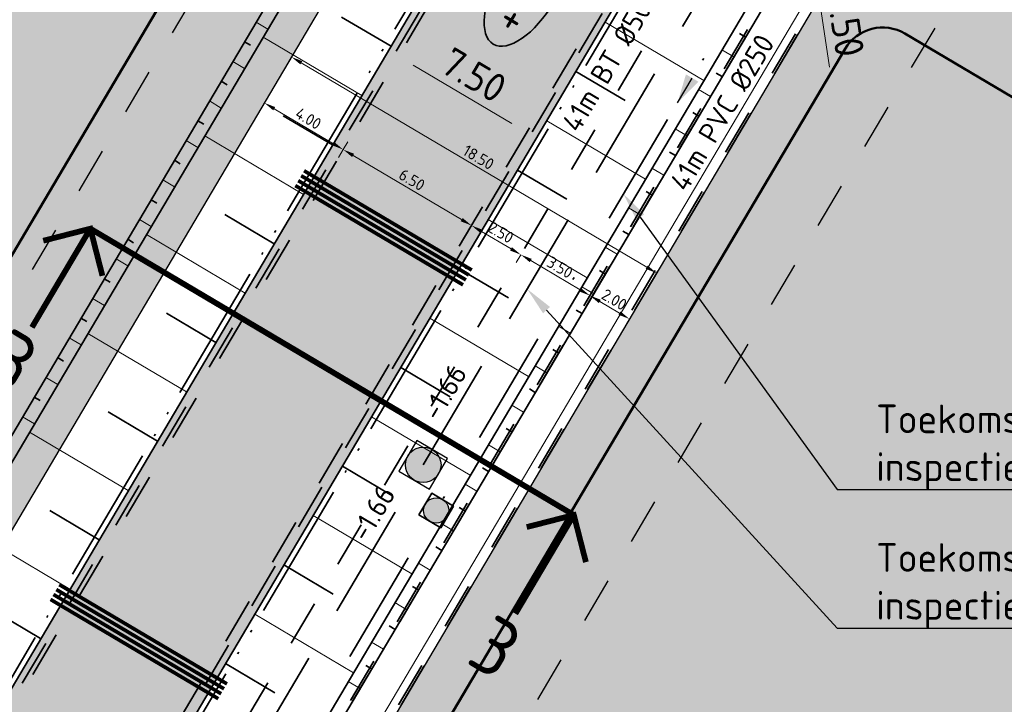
# Model space of a CAD drawing. Header units: metres. Extents: x 90704 to 91821, y 464826 to 465227.
# Tile 5 of 27: x 90816 to 90859, y 464912 to 464941. Entities that reach past the tile are written whole.
import ezdxf
from ezdxf import colors
from ezdxf.entities.mleader import LeaderData, LeaderLine
from ezdxf.enums import TextEntityAlignment as Align
from ezdxf.math import Vec2, Vec3

# ---------------------------------------------------------------- set-up
doc = ezdxf.new("R2010")
doc.units = ezdxf.units.M
for name, pattern in [('NLCS-HIDDEN', [4, 2, -2]), ('RI-DRAIN_PP80', [9, 6, -1, 0, -1, 0, -1]), ('RI-HWA', [7.4, 5, -2.4]), ('RI-VWA', [11, 5, -3, 0, -3]), ('XX-CENTER', [8, 5, -1, 1, -1]), ('XX-HIDDEN', [4, 2, -2])]:
    doc.linetypes.add(name, pattern=pattern)
for name, color, linetype, lineweight in [('B-WE-GW-BERM-G', 251, 'Continuous', 18), ('N-WE-GW-BERM-G', 90, 'Continuous', 35), ('N-WE-GW-TALUDARCERING-S', 90, 'Continuous', 25), ('N-WE-GW-TALUDARCERING_KORT-G', 90, 'Continuous', 35), ('N-WE-GW-TALUDARCERING_LANG-G', 90, 'Continuous', 18), ('N-WE-KG-WERKGRENS-G', 10, 'XX-WERKGRENS_CIRCEL', 50), ('N-WE-OG-TERREIN_UITGEEFBAAR-A', 7, 'Continuous', 25), ('N-WE-OG-TERREIN_UITGEEFBAAR-G', 7, 'Continuous', 25), ('N-WE-RI-HWA_RIOOLPUT_INSPECTIEPUT-S', 150, 'Continuous', 25), ('N-WE-RI-HWA_STROOMRICHTING-S', 150, 'Continuous', 25), ('N-WE-RI-HWA_TRANSPORTLEIDING-G', 150, 'RI-HWA', 35), ('N-WE-RI-VWA_RIOOLPUT_INSPECTIEPUT-S', 20, 'Continuous', 25), ('N-WE-RI-VWA_STROOMRICHTING-S', 20, 'Continuous', 25), ('N-WE-RI-VWA_TRANSPORTLEIDING-G', 20, 'RI-VWA', 35), ('N-WE-VH-HOOGTELABEL-S', 7, 'Continuous', 25), ('N-WE-VH-M-500', 7, 'Continuous', 18), ('N-WE-VH-VERHARDING_FUNDERING-G', 7, 'Continuous', 35), ('N-WE-VH-VERHARDING_FUNDERING_GRANULAAT-A', 252, 'Continuous', 18), ('N-WE-VW-VERKANTING-S', 80, 'Continuous', 18), ('T-WE-RI-T25', 7, 'Continuous', 25), ('X-XX-AL-VERWIJZING_DOORSNEDE-S', 7, 'Continuous', 25)]:
    doc.layers.add(name, color=color, linetype=linetype, lineweight=lineweight)
for name, color, linetype, lineweight, true_color in [('N-WE-KL-ET_LS_OV_MANTELBUIS-G', 190, 'Continuous', 35, 0x7f00ff), ('N-WE-RI-DRAINAGE_DRAIN_PP_80-G', 7, 'RI-DRAIN_PP80', 35, 0xff9124), ('N-WE-VH-M-200', 7, 'Continuous', 18, 0x7dbf7d), ('N-WE-VH-VERHARDING-G', 7, 'XX-HIDDEN', 35, 0x7dbf7d)]:
    doc.layers.add(name, color=color, linetype=linetype, lineweight=lineweight, true_color=true_color)
doc.styles.add('NLCS-ISO', font='NLCS-ISO.ttf')
doc.styles.add('NLCS-ISO-M200-T25', font='NLCS-ISO.ttf', dxfattribs={"height": 0.5})
doc.styles.add('NLCS-ISO-M500-T25', font='NLCS-ISO.ttf', dxfattribs={"height": 1.25})
doc.linetypes.add('XX-WERKGRENS_CIRCEL', pattern='A,10,-2.5,[69,NLCS.SHX,S=1,R=0,X=0,Y=0],-2.5', length=15)
doc.dimstyles.new('NLCS-M200-T25-PIJL_L2_H1', dxfattribs={"dimscale": 0.2, "dimtxt": 2.5, "dimasz": 2.5, "dimexe": 2, "dimexo": 2, "dimgap": 0.7, "dimtad": 1, "dimzin": 0, "dimdsep": 46, "dimtxsty": 'NLCS-ISO-M200-T25', "dimcen": 0, "dimdle": 2, "dimclrd": 256, "dimclre": 256, "dimclrt": 256, "dimadec": 1, "dimazin": 0, "dimtfac": 1, "dimtdec": 3, "dimtofl": 0, "dimtmove": 0, "dimatfit": 3, "dimfxl": 2, "dimfxlon": 1, "dimtfillclr": 256, "dimtolj": 1, "dimtzin": 0, "dimlwd": -1, "dimlwe": -1, "dimarcsym": 0})
doc.dimstyles.new('NLCS-M500-T25-PIJL_L2_H1', dxfattribs={"dimscale": 0.5, "dimtxt": 2.5, "dimasz": 2.5, "dimexe": 2, "dimexo": 2, "dimgap": 0.7, "dimtad": 1, "dimzin": 0, "dimdsep": 46, "dimtxsty": 'NLCS-ISO-M500-T25', "dimcen": 0, "dimdle": 2, "dimclrd": 256, "dimclre": 256, "dimclrt": 256, "dimadec": 1, "dimazin": 0, "dimtfac": 1, "dimtdec": 3, "dimtofl": 0, "dimtmove": 0, "dimatfit": 3, "dimfxl": 2, "dimfxlon": 1, "dimtfillclr": 256, "dimtolj": 1, "dimtzin": 0, "dimlwd": -1, "dimlwe": -1, "dimarcsym": 0})

# ---------------------------------------------------------------- blocks, each defined once
blk = doc.blocks.new('*D42')
at = {"layer": 'Defpoints', "color": 0, "transparency": 16777216}
for p in [(90830.194, 464935.692), (90835.789, 464932.382), (90835.789, 464932.382)]:
    blk.add_point(p, dxfattribs=at)
at = {"layer": 'N-WE-VH-M-200', "transparency": 16777216}
for p, q in [((90830.194, 464935.692), (90830.398, 464936.036)), ((90830.625, 464935.438), (90835.358, 464932.637)), ((90835.789, 464932.382), (90835.992, 464932.726))]:
    blk.add_line(p, q, dxfattribs=at)
for points in [[(90830.667, 464935.509), (90830.582, 464935.366), (90830.194, 464935.692)], [(90835.401, 464932.708), (90835.316, 464932.565), (90835.789, 464932.382)]]:
    blk.add_solid(points, dxfattribs=at)
at = {"layer": 'N-WE-VH-M-200', "transparency": 16777216, "insert": (90833.19, 464934.373), "char_height": 0.5, "attachment_point": 5, "rotation": 329.3872, "style": 'NLCS-ISO-M200-T25'}
blk.add_mtext('\\A1;6.50', dxfattribs=at)
blk = doc.blocks.new('*D43')
at = {"layer": 'Defpoints', "color": 0, "transparency": 16777216}
for p in [(90835.789, 464932.382), (90837.94, 464931.109), (90837.94, 464931.109)]:
    blk.add_point(p, dxfattribs=at)
at = {"layer": 'N-WE-VH-M-200', "transparency": 16777216}
for p, q in [((90835.789, 464932.382), (90835.585, 464932.038)), ((90836.219, 464932.127), (90837.51, 464931.364)), ((90837.94, 464931.109), (90837.736, 464930.765))]:
    blk.add_line(p, q, dxfattribs=at)
for points in [[(90836.261, 464932.199), (90836.176, 464932.056), (90835.789, 464932.382)], [(90837.552, 464931.435), (90837.467, 464931.292), (90837.94, 464931.109)]]:
    blk.add_solid(points, dxfattribs=at)
at = {"layer": 'N-WE-VH-M-200', "transparency": 16777216, "insert": (90837.063, 464932.081), "char_height": 0.5, "attachment_point": 5, "rotation": 329.3873, "style": 'NLCS-ISO-M200-T25'}
blk.add_mtext('\\A1;2.50', dxfattribs=at)
blk = doc.blocks.new('*D44')
at = {"layer": 'Defpoints', "color": 0, "transparency": 16777216}
for p in [(90837.94, 464931.109), (90840.952, 464929.327), (90840.952, 464929.327)]:
    blk.add_point(p, dxfattribs=at)
at = {"layer": 'N-WE-VH-M-200', "transparency": 16777216}
for p, q in [((90837.94, 464931.109), (90837.736, 464930.765)), ((90838.37, 464930.854), (90840.522, 464929.581)), ((90840.952, 464929.327), (90840.749, 464928.982))]:
    blk.add_line(p, q, dxfattribs=at)
for points in [[(90838.413, 464930.926), (90838.328, 464930.783), (90837.94, 464931.109)], [(90840.564, 464929.653), (90840.48, 464929.51), (90840.952, 464929.327)]]:
    blk.add_solid(points, dxfattribs=at)
at = {"layer": 'N-WE-VH-M-200', "transparency": 16777216, "insert": (90839.645, 464930.554), "char_height": 0.5, "attachment_point": 5, "rotation": 329.3872, "style": 'NLCS-ISO-M200-T25'}
blk.add_mtext('\\A1;3.50', dxfattribs=at)
blk = doc.blocks.new('*D45')
at = {"layer": 'Defpoints', "color": 0, "transparency": 16777216}
for p in [(90840.952, 464929.327), (90842.674, 464928.308), (90842.674, 464928.308)]:
    blk.add_point(p, dxfattribs=at)
at = {"layer": 'N-WE-VH-M-200', "transparency": 16777216}
for p, q in [((90840.952, 464929.327), (90840.749, 464928.982)), ((90841.383, 464929.072), (90842.243, 464928.563)), ((90842.674, 464928.308), (90842.47, 464927.964))]:
    blk.add_line(p, q, dxfattribs=at)
for points in [[(90841.425, 464929.144), (90841.34, 464929), (90840.952, 464929.327)], [(90842.286, 464928.635), (90842.201, 464928.491), (90842.674, 464928.308)]]:
    blk.add_solid(points, dxfattribs=at)
at = {"layer": 'N-WE-VH-M-200', "transparency": 16777216, "insert": (90842.012, 464929.153), "char_height": 0.5, "attachment_point": 5, "rotation": 329.3872, "style": 'NLCS-ISO-M200-T25'}
blk.add_mtext('\\A1;2.00', dxfattribs=at)
blk = doc.blocks.new('*D46')
at = {"layer": 'Defpoints', "color": 0, "transparency": 16777216}
for p in [(90827.944, 464939.744), (90843.858, 464930.309), (90843.866, 464930.323)]:
    blk.add_point(p, dxfattribs=at)
at = {"layer": 'N-WE-VH-M-200', "transparency": 16777216}
for p, q in [((90827.936, 464939.73), (90827.732, 464939.386)), ((90828.366, 464939.476), (90843.427, 464930.564)), ((90843.858, 464930.309), (90843.654, 464929.965))]:
    blk.add_line(p, q, dxfattribs=at)
for points in [[(90828.409, 464939.547), (90828.324, 464939.404), (90827.936, 464939.73)], [(90843.47, 464930.636), (90843.385, 464930.492), (90843.858, 464930.309)]]:
    blk.add_solid(points, dxfattribs=at)
at = {"layer": 'N-WE-VH-M-200', "transparency": 16777216, "insert": (90836.095, 464935.355), "char_height": 0.5, "attachment_point": 5, "rotation": 329.3872, "style": 'NLCS-ISO-M200-T25'}
blk.add_mtext('\\A1;18.50', dxfattribs=at)
blk = doc.blocks.new('*D50')
at = {"layer": 'Defpoints', "color": 0, "transparency": 16777216}
for p in [(90826.755, 464937.727), (90830.194, 464935.692), (90830.194, 464935.692)]:
    blk.add_point(p, dxfattribs=at)
at = {"layer": 'N-WE-VH-M-200', "transparency": 16777216}
for p, q in [((90826.755, 464937.727), (90826.552, 464937.383)), ((90827.186, 464937.472), (90829.764, 464935.947)), ((90830.194, 464935.692), (90829.991, 464935.348))]:
    blk.add_line(p, q, dxfattribs=at)
for points in [[(90827.228, 464937.544), (90827.143, 464937.401), (90826.755, 464937.727)], [(90829.807, 464936.018), (90829.722, 464935.875), (90830.194, 464935.692)]]:
    blk.add_solid(points, dxfattribs=at)
at = {"layer": 'N-WE-VH-M-200', "transparency": 16777216, "insert": (90828.674, 464937.045), "char_height": 0.5, "attachment_point": 5, "rotation": 329.3876, "style": 'NLCS-ISO-M200-T25'}
blk.add_mtext('\\A1;4.00', dxfattribs=at)
blk = doc.blocks.new('N-SRI-PUT_VWA-SO')
h = blk.add_hatch(color=256)
edge = h.paths.add_edge_path()
edge.add_arc((0, 0), 2, 0, 360)
at = {"flags": 128}
blk.add_lwpolyline([(-2, 2), (2, 2), (2, -2), (-2, -2)], close=True, dxfattribs=at)
at = {"lineweight": -3, "flags": 128}
blk.add_lwpolyline([(2, -2), (2, 2), (-2, 2), (-2, -2)], close=True, dxfattribs=at)
at = {"lineweight": -3}
blk.add_circle((0, 0), 2, dxfattribs=at)
blk = doc.blocks.new('*D51')
at = {"layer": 'Defpoints', "color": 0, "transparency": 16777216}
for p in [(90847.541, 464947.203), (90851.882, 464936.016)]:
    blk.add_point(p, dxfattribs=at)
at = {"layer": 'N-WE-VH-M-200', "transparency": 16777216}
blk.add_line((90849.091, 464943.207), (90847.721, 464946.737), dxfattribs=at)
blk.add_solid([(90847.799, 464946.767), (90847.644, 464946.707), (90847.541, 464947.203)], dxfattribs=at)
at = {"layer": 'N-WE-VH-M-200', "transparency": 16777216, "insert": (90849.024, 464944.457), "char_height": 0.5, "attachment_point": 5, "rotation": 291.2101, "style": 'NLCS-ISO-M200-T25'}
blk.add_mtext('\\A1;R=12.00', dxfattribs=at)
blk = doc.blocks.new('*U64')
for points in [[(0, 0.6), (0, 0), (-3.755, 0)], [(0, 0.6), (0, 0), (3.745, 0)]]:
    blk.add_solid(points)
blk = doc.blocks.new('*D73')
at = {"layer": 'Defpoints', "color": 0, "transparency": 16777216}
for p in [(90832.169, 464940.011), (90832.169, 464940.011), (90838.624, 464936.192)]:
    blk.add_point(p, dxfattribs=at)
at = {"layer": 'N-WE-VH-M-500', "transparency": 16777216}
for p, q in [((90832.169, 464940.011), (90832.678, 464940.871)), ((90837.548, 464936.828), (90833.245, 464939.374)), ((90838.624, 464936.192), (90839.133, 464937.052))]:
    blk.add_line(p, q, dxfattribs=at)
for points in [[(90833.351, 464939.554), (90833.139, 464939.195), (90832.169, 464940.011)], [(90837.654, 464937.007), (90837.442, 464936.649), (90838.624, 464936.192)]]:
    blk.add_solid(points, dxfattribs=at)
at = {"layer": 'N-WE-VH-M-500', "transparency": 16777216, "insert": (90835.893, 464938.94), "char_height": 1.25, "attachment_point": 5, "rotation": 329.3872, "style": 'NLCS-ISO-M500-T25'}
blk.add_mtext('\\A1;7.50', dxfattribs=at)
blk = doc.blocks.new('*U90')
at = {"color": 0}
blk.add_line((-0.642, -1.084), (0.642, 1.084), dxfattribs=at)
blk.add_solid([(-0.642, -1.084), (1.184, 0.764), (0.099, 1.405)], dxfattribs=at)
at = {"color": 0, "style": 'NLCS-ISO'}
for tag, p in [('BOB_RECHTS', (18.565, 28.179)), ('RIOOLINFO', (3.249, -1.922)), ('BOB_LINKS', (-15.763, -29.837))]:
    blk.add_attdef(tag, text='', height=1.8, rotation=59.38723, dxfattribs=at).set_placement(p, align=Align.MIDDLE_CENTER)
blk = doc.blocks.new('N-SRI-PUT_HWA-SO')
h = blk.add_hatch(color=256)
h.dxf.hatch_style = 1
h.paths.add_polyline_path([(-2, 0, 1), (2, 0, 1)])
at = {"lineweight": -3, "flags": 128}
blk.add_lwpolyline([(-2, -2), (2, -2), (2, 2), (-2, 2)], close=True, dxfattribs=at)
at = {"lineweight": -3}
blk.add_circle((0, 0), 2, dxfattribs=at)
blk = doc.blocks.new('SAL-HOOGTELABEL_AANLEG-SO')
at = {"linetype": 'Continuous', "lineweight": 35}
blk.add_ellipse((0, 0), major_axis=(-7.32, 0), ratio=0.459953, dxfattribs=at)
at = {"style": 'NLCS-ISO'}
blk.add_attdef('HOOGTE', text='', height=3.5, dxfattribs=at).set_placement((0, 0), align=Align.MIDDLE_CENTER)
blk = doc.blocks.new('*U96')
at = {"linetype": 'Continuous', "const_width": 0.5, "flags": 128}
for points in [[(-18.967, -3), (-21.967, 0), (-24.967, -3)], [(-21.967, 0), (-21.967, -10)], [(30.033, -3), (27.033, 0), (24.033, -3)], [(27.033, 0), (27.033, -10)]]:
    blk.add_lwpolyline(points, dxfattribs=at)
at = {"linetype": 'XX-CENTER', "const_width": 0.5, "flags": 128}
blk.add_lwpolyline([(27.033, 0), (-21.967, 0)], dxfattribs=at)
at = {"linetype": 'Continuous', "style": 'NLCS-ISO'}
for tag, p in [('PIJL_LINKS', (-21.983, -10.897)), ('PIJL_RECHTS', (27.017, -10.897))]:
    blk.add_attdef(tag, text='', height=5, dxfattribs=at).set_placement(p, align=Align.TOP_CENTER)
blk = doc.blocks.new('*U98')
at = {"layer": 'N-WE-GW-TALUDARCERING_KORT-G'}
for p, q in [((90582.155, 465091.869), (90584.307, 465090.596)), ((90579.609, 465087.566), (90581.761, 465086.293)), ((90577.063, 465083.263), (90579.215, 465081.99)), ((90574.517, 465078.96), (90576.669, 465077.687)), ((90571.971, 465074.657), (90574.122, 465073.383)), ((90569.425, 465070.353), (90571.576, 465069.08)), ((90566.878, 465066.05), (90569.03, 465064.777))]:
    blk.add_line(p, q, dxfattribs=at)
at = {"layer": 'N-WE-GW-TALUDARCERING_LANG-G'}
for p, q in [((90583.429, 465094.021), (90587.732, 465091.475)), ((90580.882, 465089.718), (90585.186, 465087.171)), ((90578.336, 465085.414), (90582.639, 465082.868)), ((90575.79, 465081.111), (90580.093, 465078.565)), ((90573.244, 465076.808), (90577.547, 465074.262)), ((90570.698, 465072.505), (90575.001, 465069.959)), ((90568.152, 465068.202), (90572.455, 465065.656))]:
    blk.add_line(p, q, dxfattribs=at)
blk = doc.blocks.new('*U99')
at = {"layer": 'N-WE-GW-TALUDARCERING_KORT-G'}
for p, q in [((90847.735, 464940.594), (90847.477, 464940.746)), ((90846.717, 464938.872), (90846.459, 464939.025)), ((90845.698, 464937.151), (90845.44, 464937.304)), ((90844.68, 464935.43), (90844.422, 464935.583)), ((90843.661, 464933.709), (90843.403, 464933.861)), ((90842.643, 464931.987), (90842.385, 464932.14)), ((90841.624, 464930.266), (90841.366, 464930.419)), ((90840.606, 464928.545), (90840.348, 464928.698)), ((90839.587, 464926.824), (90839.329, 464926.976)), ((90838.569, 464925.102), (90838.311, 464925.255)), ((90837.551, 464923.381), (90837.292, 464923.534)), ((90836.532, 464921.66), (90836.274, 464921.813)), ((90835.514, 464919.939), (90835.255, 464920.091)), ((90834.495, 464918.217), (90834.237, 464918.37)), ((90833.477, 464916.496), (90833.218, 464916.649)), ((90832.458, 464914.775), (90832.2, 464914.928)), ((90831.44, 464913.054), (90831.182, 464913.206))]:
    blk.add_line(p, q, dxfattribs=at)
at = {"layer": 'N-WE-GW-TALUDARCERING_LANG-G'}
for p, q in [((90847.226, 464939.733), (90846.71, 464940.039)), ((90846.208, 464938.012), (90845.691, 464938.317)), ((90845.189, 464936.291), (90844.673, 464936.596)), ((90844.171, 464934.569), (90843.654, 464934.875)), ((90843.152, 464932.848), (90842.636, 464933.154)), ((90842.134, 464931.127), (90841.617, 464931.432)), ((90841.115, 464929.406), (90840.599, 464929.711)), ((90840.097, 464927.684), (90839.58, 464927.99)), ((90839.078, 464925.963), (90838.562, 464926.269)), ((90838.06, 464924.242), (90837.543, 464924.547)), ((90837.041, 464922.521), (90836.525, 464922.826)), ((90836.023, 464920.799), (90835.506, 464921.105)), ((90835.004, 464919.078), (90834.488, 464919.384)), ((90833.986, 464917.357), (90833.47, 464917.662)), ((90832.967, 464915.635), (90832.451, 464915.941)), ((90831.949, 464913.914), (90831.433, 464914.22)), ((90830.931, 464912.193), (90830.414, 464912.499))]:
    blk.add_line(p, q, dxfattribs=at)
blk = doc.blocks.new('*U111')
at = {"color": 0, "style": 'NLCS-ISO'}
for tag, p in [('BOB_LINKS', (-36.398, 3.438)), ('RIOOLINFO', (-4.124, 3.938)), ('BOB_RECHTS', (32.311, 3.418))]:
    blk.add_attdef(tag, text='', height=1.8, rotation=359.98338, dxfattribs=at).set_placement(p, align=Align.MIDDLE_CENTER)
blk = doc.blocks.new('*U112')
at = {"color": 0, "style": 'NLCS-ISO'}
for tag, p in [('BOB_LINKS', (-36.399, 3.428)), ('RIOOLINFO', (6.953, 3.703)), ('BOB_RECHTS', (36.898, 3.428))]:
    blk.add_attdef(tag, text='', height=1.8, dxfattribs=at).set_placement(p, align=Align.MIDDLE_CENTER)
blk = doc.blocks.new('*D115')
at = {"layer": 'Defpoints', "color": 0, "transparency": 16777216}
for p in [(90850.185, 464947.39), (90851.882, 464936.016)]:
    blk.add_point(p, dxfattribs=at)
at = {"layer": 'N-WE-VH-M-500', "transparency": 16777216}
blk.add_line((90851.395, 464939.28), (90850.37, 464946.154), dxfattribs=at)
blk.add_solid([(90850.576, 464946.185), (90850.164, 464946.123), (90850.185, 464947.39)], dxfattribs=at)
at = {"layer": 'N-WE-VH-M-500', "transparency": 16777216, "insert": (90851.939, 464942.243), "char_height": 1.25, "attachment_point": 5, "rotation": 278.4835, "style": 'NLCS-ISO-M500-T25'}
blk.add_mtext('\\A1;R=11.50', dxfattribs=at)
blk = doc.blocks.new('*U128')
at = {"layer": 'N-WE-GW-TALUDARCERING_KORT-G'}
for p, q in [((90832.278, 464940.195), (90830.126, 464941.468)), ((90829.732, 464935.892), (90827.58, 464937.165)), ((90827.186, 464931.589), (90825.034, 464932.862)), ((90824.639, 464927.286), (90822.488, 464928.559)), ((90822.093, 464922.982), (90819.942, 464924.256)), ((90819.547, 464918.679), (90817.395, 464919.952)), ((90817.001, 464914.376), (90814.849, 464915.649))]:
    blk.add_line(p, q, dxfattribs=at)
at = {"layer": 'N-WE-GW-TALUDARCERING_LANG-G'}
for p, q in [((90831.005, 464938.043), (90826.702, 464940.59)), ((90828.459, 464933.74), (90824.155, 464936.286)), ((90825.912, 464929.437), (90821.609, 464931.983)), ((90823.366, 464925.134), (90819.063, 464927.68)), ((90820.82, 464920.831), (90816.517, 464923.377)), ((90818.274, 464916.528), (90813.971, 464919.074))]:
    blk.add_line(p, q, dxfattribs=at)
blk = doc.blocks.new('*U129')
at = {"layer": 'N-WE-GW-TALUDARCERING_KORT-G'}
for p, q in [((90825.887, 464940.392), (90826.146, 464940.239)), ((90824.869, 464938.67), (90825.127, 464938.518)), ((90823.85, 464936.949), (90824.109, 464936.796)), ((90822.832, 464935.228), (90823.09, 464935.075)), ((90821.814, 464933.507), (90822.072, 464933.354)), ((90820.795, 464931.785), (90821.053, 464931.633)), ((90819.777, 464930.064), (90820.035, 464929.911)), ((90818.758, 464928.343), (90819.016, 464928.19)), ((90817.74, 464926.622), (90817.998, 464926.469)), ((90816.721, 464924.9), (90816.979, 464924.748))]:
    blk.add_line(p, q, dxfattribs=at)
at = {"layer": 'N-WE-GW-TALUDARCERING_LANG-G'}
for p, q in [((90826.397, 464941.252), (90826.913, 464940.947)), ((90825.378, 464939.531), (90825.895, 464939.226)), ((90824.36, 464937.81), (90824.876, 464937.504)), ((90823.341, 464936.089), (90823.858, 464935.783)), ((90822.323, 464934.367), (90822.839, 464934.062)), ((90821.304, 464932.646), (90821.821, 464932.341)), ((90820.286, 464930.925), (90820.802, 464930.619)), ((90819.267, 464929.204), (90819.784, 464928.898)), ((90818.249, 464927.482), (90818.765, 464927.177)), ((90817.23, 464925.761), (90817.747, 464925.455)), ((90816.212, 464924.04), (90816.728, 464923.734))]:
    blk.add_line(p, q, dxfattribs=at)

msp = doc.modelspace()

# ---------------------------------------------------------------- hatches: boundary and pattern name
at = {"layer": 'N-WE-OG-TERREIN_UITGEEFBAAR-A', "true_color": 0xfbd0d2}
h = msp.add_hatch(color=254, dxfattribs=at)
h.dxf.hatch_style = 1
h.paths.add_polyline_path([(90930.939, 465015.065), (90880.63, 464930.042), (90853.277, 464946.229), (90821.451, 464892.441), (90909.256, 464840.486), (90991.425, 464979.252)])
h = msp.add_hatch(color=254, dxfattribs=at)
h.dxf.hatch_style = 1
h.paths.add_polyline_path([(90837.359, 464955.648), (90817.107, 464967.631), (90821.435, 464974.948), (90773.157, 465003.515), (90737.001, 464942.405), (90805.529, 464901.861), (90805.533, 464901.859)])
at = {"layer": 'N-WE-VH-VERHARDING_FUNDERING_GRANULAAT-A'}
h = msp.add_hatch(dxfattribs=at)
h.set_pattern_fill('AVH-FUNDERING_GRANULAAT', color=256, scale=0.5, pattern_type=2)
h.set_pattern_definition([(59.3715, (90932.631, 465024.232), (-4.30244, 2.54735), [0, -5]), (59.3715, (90934.162, 465023.3836), (-4.30244, 2.54735), [0, -5]), (59.3715, (90931.915, 465024.8883), (-4.30244, 2.54735), [0, -5]), (37.5701, (90931.9244, 465021.8613), (11.9444838, 10.3599876), [0.53851, -26.38731]), (276.2414, (90932.3512, 465022.1897), (-0.96285, 18.0020254), [0.25, -24.75]), (189.9728, (90932.37837, 465021.94113), (38.5513942, 6.228147), [0.46098, -45.63674]), (265.9366, (90932.054, 465020.2156), (1.755106, -6.84979), [0.1118, -11.06854]), (25.6814, (90932.0461, 465020.1041), (9.397142, 6.057537), [0.18028, -17.84748]), (167.8064, (90932.2086, 465020.1823), (-11.152233, 0.792257), [0.15812, -15.65328]), (284.3715, (90934.1146, 465022.7145), (4.302446, -2.54735), [0.21213, -6.85894]), (59.3715, (90934.167, 465022.509), (-1.7551, 6.84979), [0.3, -4.7]), (194.3715, (90934.32, 465022.767), (-2.54735, -4.302446), [0.21213, -6.85894]), (310.9366, (90931.0553, 465023.8285), (-6.057548, 9.397131), [0.15812, -15.65328]), (59.3715, (90931.159, 465023.709), (-1.7551, 6.84979), [0.25, -4.75]), (202.5016, (90931.2863, 465023.9242), (-16.246928, -7.812639), [0.25, -24.75]), (273.0616, (90929.6622, 465021.5737), (0.792242, 11.152236), [0.18028, -17.84748]), (40.9366, (90929.6718, 465021.3936), (-9.397131, -6.057548), [0.31623, -15.49516]), (186.2414, (90929.9107, 465021.6008), (18.0020254, 0.96285), [0.25, -24.75]), (59.3715, (90930.573, 465022.7195), (-4.30244, 2.54735), [0, -5]), (59.3715, (90931.004, 465020.8955), (-4.30244, 2.54735), [0, -5]), (59.3715, (90933.309, 465021.1577), (-4.30244, 2.54735), [0, -5]), (59.3715, (90932.663, 465023.109), (-4.30244, 2.54735), [0, -5]), (59.3715, (90931.193, 465022.2944), (-4.30244, 2.54735), [0, -5]), (59.3715, (90930.5034, 465021.424), (-4.30244, 2.54735), [0, -5]), (59.3715, (90930.991, 465021.6586), (-4.30244, 2.54735), [0, -5]), (59.3715, (90931.9216, 465020.875), (-4.30244, 2.54735), [0, -5]), (59.3715, (90931.138, 465019.9445), (-4.30244, 2.54735), [0, -5]), (59.3715, (90930.174, 465020.5734), (-4.30244, 2.54735), [0, -5]), (59.3715, (90929.151, 465021.0047), (-4.30244, 2.54735), [0, -5]), (59.3715, (90929.7686, 465022.4404), (-4.30244, 2.54735), [0, -5]), (59.3715, (90930.157, 465023.489), (-4.30244, 2.54735), [0, -5]), (59.3715, (90931.2206, 465024.893), (-4.30244, 2.54735), [0, -5]), (59.3715, (90931.943, 465023.0705), (-4.30244, 2.54735), [0, -5]), (59.3715, (90930.914, 465023.099), (-4.30244, 2.54735), [0, -5]), (59.3715, (90933.183, 465022.22), (-4.30244, 2.54735), [0, -5]), (59.3715, (90932.6337, 465020.802), (-4.30244, 2.54735), [0, -5]), (59.3715, (90934.3445, 465021.5325), (-4.30244, 2.54735), [0, -5]), (59.3715, (90933.2457, 465020.2655), (-4.30244, 2.54735), [0, -5]), (59.3715, (90932.5596, 465018.8123), (-4.30244, 2.54735), [0, -5]), (59.3715, (90933.0804, 465019.201), (-4.30244, 2.54735), [0, -5]), (59.3715, (90932.5035, 465019.601), (-4.30244, 2.54735), [0, -5]), (59.3715, (90934.8987, 465022.076), (-4.30244, 2.54735), [0, -5]), (59.3715, (90933.4403, 465023.6366), (-4.30244, 2.54735), [0, -5]), (59.3715, (90932.022, 465024.1857), (-4.30244, 2.54735), [0, -5]), (59.3715, (90933.948, 465020.3725), (-4.30244, 2.54735), [0, -5])])
edge = h.paths.add_edge_path()
edge.add_arc((90800.42, 464908.936), 11.5, 239.387, 329.3872)
edge.add_line((90810.317, 464903.08), (90835.53, 464945.692))
edge.add_arc((90825.633, 464951.548), 11.5, 329.3872, 419.3861)
edge.add_line((90831.49, 464961.445), (90821.148, 464967.565))
edge.add_arc((90826.495, 464976.601), 10.5, 149.3872, 239.3858, ccw=False)
edge.add_line((90817.458, 464981.948), (90850.969, 465038.583))
edge.add_arc((90842.793, 465043.421), 9.5, 329.3872, 419.3872)
edge.add_line((90847.631, 465051.597), (90866.565, 465040.394))
edge.add_arc((90863.764, 465035.66), 5.5, 59.3872, 149.3872)
edge.add_line((90859.03, 465038.461), (90825.519, 464981.826))
edge.add_arc((90831.974, 464978.007), 7.5, 149.3872, 239.3858)
edge.add_line((90828.155, 464971.552), (90871.013, 464946.191))
edge.add_arc((90874.833, 464952.646), 7.5, 239.3858, 329.3872)
edge.add_line((90881.288, 464948.827), (90914.793, 465005.452))
edge.add_arc((90910.089, 465008.26), 5.478, 329.1675, 419.5854)
edge.add_line((90912.862, 465012.985), (90916.287, 465010.957))
edge.add_arc((90920.618, 465018.271), 8.5, 239.3715, 329.3715)
edge.add_line((90927.932, 465013.94), (90885.275, 464941.82))
edge.add_arc((90876.239, 464947.167), 10.5, 239.3863, 329.3875, ccw=False)
edge.add_line((90870.891, 464938.13), (90857.738, 464945.913))
edge.add_arc((90851.882, 464936.016), 11.5, 59.386, 149.3872)
edge.add_line((90841.985, 464941.872), (90816.771, 464899.26))
edge.add_arc((90826.669, 464893.404), 11.5, 149.3872, 239.387)
edge.add_line((90820.812, 464883.507), (90794.563, 464899.039))

# ---------------------------------------------------------------- linework, layer by layer
at = {"layer": 'B-WE-GW-BERM-G', "flags": 128}
for points in [[(90925.604, 465006.049), (90880.63, 464930.042), (90853.277, 464946.229), (90821.451, 464892.441), (90863.577, 464867.514)], [(90924.473, 465005.02), (90880.472, 464930.659), (90853.119, 464946.845), (90820.834, 464892.282), (90863.348, 464867.127)]]:
    msp.add_lwpolyline(points, dxfattribs=at)
at = {"layer": 'N-WE-GW-BERM-G', "flags": 128}
for points in [[(90845.235, 465047.56, -0.414214), (90846.814, 465041.395), (90813.135, 464984.511, 0.414286), (90818.579, 464963.275), (90828.943, 464957.142, -0.414208), (90831.227, 464948.238), (90806.014, 464905.626, -0.414215), (90797.109, 464903.342)], [(90844.929, 465047.043, -0.414214), (90846.298, 465041.701), (90812.619, 464984.817, 0.414286), (90818.274, 464962.758), (90828.638, 464956.626, -0.414208), (90830.711, 464948.544), (90805.497, 464905.931, -0.414215), (90797.415, 464903.858)], [(90823.35, 464887.815, -0.413782), (90821.075, 464896.714), (90850.362, 464946.211, -0.07107), (90853.277, 464946.229)], [(90823.657, 464888.331, -0.413782), (90821.591, 464896.409), (90850.73, 464945.655, -0.044293), (90852.446, 464945.707)]]:
    msp.add_lwpolyline(points, format="xyb", dxfattribs=at)
at = {"layer": 'N-WE-KG-WERKGRENS-G', "flags": 128}
msp.add_lwpolyline([(90846.673, 465053.914), (90842.189, 465046.341), (90843.824, 465045.373), (90809.177, 464986.855, 0.414286), (90816.237, 464959.316), (90826.601, 464953.183, -0.414208), (90827.268, 464950.581), (90801.596, 464907.194, -0.414215), (90797.487, 464906.14), (90796.198, 464906.902), (90791.3, 464898.65), (90821.99, 464880.43), (90826.911, 464888.72), (90825.62, 464889.489, -0.413353), (90824.573, 464893.594), (90852.08, 464940.081, -0.414223), (90854.683, 464940.749), (90882.036, 464924.563), (90938.558, 465020.086), (90932.092, 465023.911), (90926.641, 465014.704, -0.414214), (90917.051, 465012.247), (90846.674, 465053.916)], format="xyb", dxfattribs=at)
at = {"layer": 'N-WE-KL-ET_LS_OV_MANTELBUIS-G', "const_width": 0.16, "flags": 128}
for points in [[(90835.674, 464930.224), (90828.358, 464934.553)], [(90835.801, 464930.439), (90828.486, 464934.768)], [(90835.419, 464929.794), (90828.104, 464934.122)], [(90835.546, 464930.009), (90828.231, 464934.337)], [(90824.999, 464912.184), (90817.684, 464916.512)], [(90825.126, 464912.399), (90817.811, 464916.727)], [(90824.745, 464911.753), (90817.429, 464916.082)], [(90824.872, 464911.969), (90817.557, 464916.297)]]:
    msp.add_lwpolyline(points, dxfattribs=at)
at = {"layer": 'N-WE-OG-TERREIN_UITGEEFBAAR-G', "color": 11, "true_color": 0xf27172, "flags": 128}
for points in [[(90930.939, 465015.065), (90880.63, 464930.042), (90853.277, 464946.229), (90821.451, 464892.441), (90909.256, 464840.486), (90991.425, 464979.252)], [(90837.359, 464955.648), (90817.107, 464967.631), (90821.435, 464974.948), (90773.157, 465003.515), (90737.001, 464942.405), (90805.529, 464901.861), (90805.533, 464901.859)]]:
    msp.add_lwpolyline(points, close=True, dxfattribs=at)
at = {"layer": 'N-WE-OG-TERREIN_UITGEEFBAAR-G', "linetype": 'NLCS-HIDDEN', "flags": 128}
for points in [[(90986.104, 464980.079), (90930.781, 465012.834), (90880.982, 464928.673), (90857.071, 464942.822), (90828.3, 464894.198), (90907.501, 464847.334)], [(90817.011, 464969.432), (90773.896, 464994.944), (90743.851, 464944.163), (90803.776, 464908.708), (90832.546, 464957.334), (90815.738, 464967.28)]]:
    msp.add_lwpolyline(points, close=True, dxfattribs=at)
at = {"layer": 'N-WE-RI-DRAINAGE_DRAIN_PP_80-G', "flags": 128}
for points in [[(90844.868, 464961.935), (90810.115, 464903.199, -0.414215), (90794.683, 464899.241, -0.414215)], [(90820.918, 464883.718, -0.413782), (90816.974, 464899.141), (90851.728, 464957.876)]]:
    msp.add_lwpolyline(points, format="xyb", dxfattribs=at)
at = {"layer": 'N-WE-RI-HWA_TRANSPORTLEIDING-G', "flags": 128}
msp.add_lwpolyline([(90855.07, 464958.098), (90812.295, 464885.804)], dxfattribs=at)
at = {"layer": 'N-WE-RI-VWA_TRANSPORTLEIDING-G', "flags": 128}
msp.add_lwpolyline([(90855.637, 464956.107), (90812.865, 464883.812)], dxfattribs=at)
at = {"layer": 'N-WE-VH-VERHARDING-G', "flags": 128}
for points in [[(90847.885, 465052.027, -0.414214), (90851.399, 465038.328), (90817.888, 464981.694, 0.414206), (90821.402, 464967.995), (90831.744, 464961.876, -0.414208), (90835.961, 464945.437), (90810.747, 464902.825, -0.414215), (90794.309, 464898.608), (90793.311, 464899.199)], [(90927.502, 465014.195), (90884.845, 464942.074, -0.41422), (90871.146, 464938.56), (90857.993, 464946.343, 0.41422), (90841.554, 464942.127), (90816.341, 464899.515, 0.414212), (90820.558, 464883.077), (90824.257, 464880.888)], [(90830.782, 464962.213), (90831.642, 464961.703, -0.414208), (90835.789, 464945.539), (90810.575, 464902.927, -0.414215), (90794.411, 464898.781), (90793.413, 464899.371)], [(90858.752, 464945.662), (90857.891, 464946.171, 0.41422), (90841.727, 464942.025), (90816.513, 464899.413, 0.414212), (90820.66, 464883.249), (90824.359, 464881.06)]]:
    msp.add_lwpolyline(points, format="xyb", dxfattribs=at)
for points in [[(90851.892, 464947.816), (90816.331, 464887.715)], [(90852.008, 464947.815), (90816.387, 464887.614)], [(90853.988, 464947.627), (90817.505, 464885.969)], [(90854.093, 464947.607), (90817.573, 464885.887)], [(90847.27, 464946.877), (90814.928, 464892.218)]]:
    msp.add_lwpolyline(points, dxfattribs=at)
at = {"layer": 'N-WE-VH-VERHARDING_FUNDERING-G', "flags": 128}
msp.add_lwpolyline([(90794.563, 464899.039, 0.414215), (90810.317, 464903.08), (90835.53, 464945.692, 0.414208), (90831.49, 464961.445), (90821.148, 464967.565, -0.414206), (90817.458, 464981.948), (90850.969, 465038.583, 0.414214), (90847.631, 465051.597), (90866.565, 465040.394, 0.414214), (90859.03, 465038.461), (90825.519, 464981.826, 0.414206), (90828.155, 464971.552), (90871.013, 464946.191, 0.414221), (90881.288, 464948.827), (90914.793, 465005.452, 0.416351), (90912.862, 465012.985), (90916.287, 465010.957, 0.414214), (90927.932, 465013.94), (90885.275, 464941.82, -0.41422), (90870.891, 464938.13), (90857.738, 464945.913, 0.41422), (90841.985, 464941.872), (90816.771, 464899.26, 0.414212), (90820.812, 464883.507)], format="xyb", close=True, dxfattribs=at)

# ---------------------------------------------------------------- block references
at = {"layer": 'N-WE-GW-TALUDARCERING-S'}
for name, p in [('*U128', (0, 0)), ('*U129', (0, 0)), ('*U98', (258.185, -152.768)), ('*U99', (0, 0))]:
    msp.add_blockref(name, p, dxfattribs=at)
at = {"layer": 'N-WE-RI-HWA_RIOOLPUT_INSPECTIEPUT-S', "xscale": 0.3875, "yscale": 0.3875, "zscale": 0.3875, "rotation": 329.3715146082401}
msp.add_blockref('N-SRI-PUT_HWA-SO', (90833.683, 464921.951), dxfattribs=at)
at = {"layer": 'N-WE-RI-HWA_STROOMRICHTING-S'}
ref = msp.add_blockref('*U111', (90844.577, 464940.356), dxfattribs=dict(at, xscale=0.5, yscale=0.5, zscale=0.5, rotation=59.3881308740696))
ref.add_attrib('RIOOLINFO', '41m BT %%c500', dxfattribs={"layer": '0', "color": 0, "height": 0.9, "rotation": 59.3715, "style": 'NLCS-ISO'}).set_placement((90841.832, 464939.584), align=Align.MIDDLE_CENTER)
ref.add_attrib('BOB_LINKS', '-1.66', dxfattribs={"layer": '0', "color": 0, "height": 0.9, "rotation": 59.3715, "style": 'NLCS-ISO'}).set_placement((90834.604, 464925.11), align=Align.MIDDLE_CENTER)
ref.add_attrib('BOB_RECHTS', '-1.66', dxfattribs={"layer": '0', "color": 0, "height": 0.9, "rotation": 59.3715, "style": 'NLCS-ISO'}).set_placement((90852.107, 464954.672), align=Align.MIDDLE_CENTER)
ref = msp.add_blockref('*U112', (90822.792, 464903.544), dxfattribs=dict(at, xscale=0.5, yscale=0.5, zscale=0.5, rotation=59.3881308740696))
ref.add_attrib('RIOOLINFO', '41m BT %%c500', dxfattribs={"layer": '0', "color": 0, "height": 0.9, "rotation": 59.3881, "style": 'NLCS-ISO'}).set_placement((90822.968, 464907.479), align=Align.MIDDLE_CENTER)
ref.add_attrib('BOB_LINKS', '-1.66', dxfattribs={"layer": '0', "color": 0, "height": 0.9, "rotation": 59.3881, "style": 'NLCS-ISO'}).set_placement((90812.824, 464888.295), align=Align.MIDDLE_CENTER)
ref.add_attrib('BOB_RECHTS', '-1.66', dxfattribs={"layer": '0', "color": 0, "height": 0.9, "rotation": 59.3881, "style": 'NLCS-ISO'}).set_placement((90831.486, 464919.836), align=Align.MIDDLE_CENTER)
at = {"layer": 'N-WE-RI-VWA_RIOOLPUT_INSPECTIEPUT-S', "xscale": 0.275, "yscale": 0.275, "zscale": 0.275, "rotation": 59.38722562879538}
msp.add_blockref('N-SRI-PUT_VWA-SO', (90834.251, 464919.96), dxfattribs=at)
at = {"layer": 'N-WE-RI-VWA_STROOMRICHTING-S', "xscale": 0.5, "yscale": 0.5, "zscale": 0.5}
msp.add_blockref('*U90', (90845.089, 464938.267), dxfattribs=at).add_auto_attribs({'RIOOLINFO': '41m PVC %%c250'})
at = {"layer": 'N-WE-VH-HOOGTELABEL-S', "xscale": 0.4, "yscale": 0.4, "zscale": 0.4, "rotation": 59.37151460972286}
msp.add_blockref('SAL-HOOGTELABEL_AANLEG-SO', (90838.226, 464942.809), dxfattribs=at).add_auto_attribs({'HOOGTE': '+0.54'})
at = {"layer": 'N-WE-VW-VERKANTING-S', "rotation": 329.3715146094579}
msp.add_blockref('*U64', (90829.316, 464927.814), dxfattribs=at)
at = {"layer": 'X-XX-AL-VERWIJZING_DOORSNEDE-S', "xscale": 0.5, "yscale": 0.5, "zscale": 0.5, "rotation": 329.3715146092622}
msp.add_blockref('*U96', (90828.619, 464926.648), dxfattribs=at).add_auto_attribs({'PIJL_LINKS': '3', 'PIJL_RECHTS': '3'})

# ---------------------------------------------------------------- dimensions: what is measured, and where the dimension line sits
at = {"layer": 'N-WE-VH-M-200'}
dim = msp.add_radius_dim(center=(90851.882, 464936.016), mpoint=(90847.541, 464947.203), dimstyle='NLCS-M200-T25-PIJL_L2_H1', override={"dimpost": 'R=<>'}, dxfattribs=at)
dim.commit()
dim.dimension.update_dxf_attribs({"geometry": '*D51', "text_midpoint": (90848.661, 464944.316), "dimtype": 164})
for p1, p2, distance, picture, middle in [((90827.944, 464939.744), (90843.866, 464930.323), -0.016, '*D46', (90836.095, 464935.355)), ((90826.755, 464937.727), (90830.194, 464935.692), 0, '*D50', (90828.674, 464937.045)), ((90830.194, 464935.692), (90835.789, 464932.382), 0, '*D42', (90833.19, 464934.373)), ((90835.789, 464932.382), (90837.94, 464931.109), 0, '*D43', (90837.063, 464932.081)), ((90837.94, 464931.109), (90840.952, 464929.327), 0, '*D44', (90839.645, 464930.554)), ((90840.952, 464929.327), (90842.674, 464928.308), 0, '*D45', (90842.012, 464929.153))]:
    dim = msp.add_aligned_dim(p1=p1, p2=p2, distance=distance, dimstyle='NLCS-M200-T25-PIJL_L2_H1', dxfattribs=at)
    dim.commit()
    dim.dimension.update_dxf_attribs({"geometry": picture, "text_midpoint": middle})
at = {"layer": 'N-WE-VH-M-500'}
dim = msp.add_radius_dim(center=(90851.882, 464936.016), mpoint=(90850.185, 464947.39), dimstyle='NLCS-M500-T25-PIJL_L2_H1', override={"dimpost": 'R=<>'}, dxfattribs=at)
dim.commit()
dim.dimension.update_dxf_attribs({"geometry": '*D115', "text_midpoint": (90850.975, 464942.099), "dimtype": 164})
dim = msp.add_aligned_dim(p1=(90838.624, 464936.192), p2=(90832.169, 464940.011), distance=0, dimstyle='NLCS-M500-T25-PIJL_L2_H1', dxfattribs=at)
dim.commit()
dim.dimension.update_dxf_attribs({"geometry": '*D73', "text_midpoint": (90835.893, 464938.94)})

# ---------------------------------------------------------------- leaders
at = {"layer": 'T-WE-RI-T25'}
ml = msp.add_multileader_mtext('Standard', dxfattribs=at)
ml.set_content('Toekomstige ligging VWA-riool met\\Pinspectieputten beton inw. 0.80x0.80', color=256, style='NLCS-ISO-M500-T25')
ml.set_leader_properties(color=256, linetype='ByLayer', lineweight=-1)
ml.build(insert=Vec2(0, 0))
ml.multileader.update_dxf_attribs({"text_left_attachment_type": 5, "text_right_attachment_type": 5, "dogleg_length": 1.25, "arrow_head_size": 1.25})
ctx = ml.context
ctx.base_point, ctx.char_height, ctx.arrow_head_size, ctx.landing_gap_size, ctx.plane_origin = Vec3(90852.983, 464920.869), 1.25, 1.25, 0.45, Vec3(90850.148, 464941.448)
ctx.left_attachment, ctx.right_attachment = 5, 5
notes = []
notes.append((ctx, [(1, (1, 1, 0), (90851.733, 464920.869), (1, 0), 1.25, [(0, [(90842.416, 464933.761)], 0, [])])]))
ctx.mtext.insert, ctx.mtext.flow_direction = Vec3(90853.433, 464924.577), 5
ml = msp.add_multileader_mtext('Standard', dxfattribs=at)
ml.set_content('Toekomstige ligging HWA-riool met\\Pinspectieputten beton inw. 1.25x1.25', color=256, style='NLCS-ISO-M500-T25')
ml.set_leader_properties(color=256, linetype='ByLayer', lineweight=-1)
ml.build(insert=Vec2(0, 0))
ml.multileader.update_dxf_attribs({"text_left_attachment_type": 5, "text_right_attachment_type": 5, "dogleg_length": 1.25, "arrow_head_size": 1.25})
ctx = ml.context
ctx.base_point, ctx.char_height, ctx.arrow_head_size, ctx.landing_gap_size, ctx.plane_origin = Vec3(90852.983, 464914.827), 1.25, 1.25, 0.45, Vec3(90850.522, 464938.405)
ctx.left_attachment, ctx.right_attachment = 5, 5
notes.append((ctx, [(1, (1, 1, 0), (90851.733, 464914.827), (1, 0), 1.25, [(0, [(90838.217, 464929.614)], 0, [])])]))
ctx.mtext.insert, ctx.mtext.flow_direction = Vec3(90853.433, 464918.535), 5
for ctx, leaders in notes:
    for number, flags, end, landing, length, lines in leaders:
        leader = LeaderData()
        leader.index, (leader.has_last_leader_line, leader.has_dogleg_vector, leader.attachment_direction) = number, flags
        leader.last_leader_point, leader.dogleg_vector, leader.dogleg_length = Vec3(end), Vec3(landing), length
        for number, points, colour, breaks in lines:
            line = LeaderLine()
            line.index, line.vertices, line.color, line.breaks = number, Vec3.list(points), colors.encode_raw_color(colour), breaks
            leader.lines.append(line)
        ctx.leaders.append(leader)

doc.saveas('drawing.dxf')
